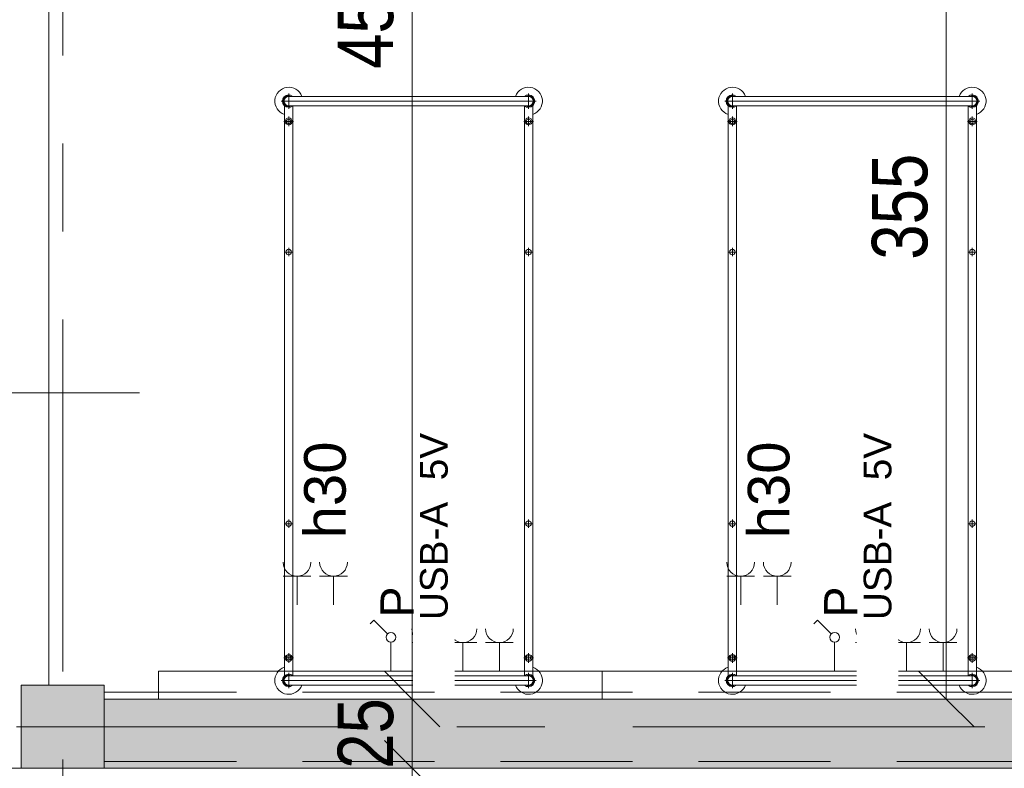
# Model space of a CAD drawing. Header units: centimetres. Extents: x -1631 to 1829, y -257 to 3158.
# Tile 30 of 128: x -1228 to -873, y 1833 to 2103. Entities that reach past the tile are written whole.
import ezdxf

# ---------------------------------------------------------------- set-up
doc = ezdxf.new("R2010")
doc.units = ezdxf.units.CM
doc.linetypes.add('Oś', pattern=[222.25, 127, -31.75, 31.75, -31.75])
doc.linetypes.add('Ukryte', pattern=[71.438, 47.625, -23.813])
for name, color, linetype, lineweight in [('A-ANNO-DIMS', 211, 'Continuous', 13), ('A-ANNO-DIMS-100', 211, 'Continuous', 13), ('A-ANNO-NOTE', 131, 'Continuous', 9), ('A-DETL-HDLN', 90, 'Ukryte', 9), ('A-GLAZ-IDEN', 152, 'Continuous', 13), ('A-WALL', 113, 'Continuous', 13), ('A-WALL-PATT', 111, 'Continuous', 13), ('I-FURN', 30, 'Continuous', 9), ('Q-SPCQ', 91, 'Continuous', 9), ('S-COLS', 52, 'Continuous', 13), ('S-GRID', 1, 'Continuous', 13)]:
    doc.layers.add(name, color=color, linetype=linetype, lineweight=lineweight)
doc.styles.add('Arial Narrow_5', font='ARIALN.TTF', dxfattribs={"height": 20})
doc.styles.add('Arial_13', font='arial.ttf', dxfattribs={"height": 0.2})
doc.styles.add('Arial_4', font='arial.ttf', dxfattribs={"height": 10})
doc.styles.add('Arial_5', font='arial.ttf', dxfattribs={"height": 12})
doc.styles.add('Arial_6', font='arial.ttf', dxfattribs={"height": 15})
doc.dimstyles.new('Diagonal_1_100__0__wewnętrzne_1', dxfattribs={"dimscale": 30.48, "dimtxt": 20.468619, "dimasz": 0.656168, "dimexe": 0.164042, "dimexo": 0.0625, "dimgap": 0.032808, "dimtad": 1, "dimdec": 0, "dimdsep": 46, "dimtxsty": 'Arial Narrow_5', "dimblk1": 'OBLIQUE', "dimblk2": 'OBLIQUE', "dimsah": 1, "dimcen": 0.09, "dimazin": 0, "dimtfac": 1, "dimtdec": 4, "dimtix": 1, "dimtmove": 0, "dimatfit": 3, "dimfxl": 0.164042, "dimfxlon": 1, "dimtvp": 1, "dimtolj": 1, "dimtzin": 0, "dimarcsym": 2})
doc.dimstyles.new('Diagonal_1_100__0__wewnętrzne_2', dxfattribs={"dimscale": 30.48, "dimtxt": 20.468619, "dimasz": 0.656168, "dimexe": 0.164042, "dimexo": 0.0625, "dimgap": 0.032808, "dimtad": 1, "dimdec": 0, "dimdsep": 46, "dimtxsty": 'Arial Narrow_5', "dimblk1": 'OBLIQUE', "dimblk2": 'OBLIQUE', "dimsah": 1, "dimcen": 0.09, "dimazin": 0, "dimtfac": 1, "dimtdec": 4, "dimtix": 1, "dimtmove": 2, "dimatfit": 3, "dimfxl": 0.164042, "dimfxlon": 1, "dimtvp": 1, "dimtolj": 1, "dimtzin": 0, "dimarcsym": 2})

# ---------------------------------------------------------------- blocks, each defined once
blk = doc.blocks.new('M_Concrete-Square-Column - 300 x 300mm-1794509-5_piętro III __10_50 m_ - stan projektowany')
at = {"layer": 'S-COLS', "lineweight": 9}
blk.add_hatch(color=254, dxfattribs=at).paths.add_polyline_path([(15, -15), (15, 15), (-15, 15), (-15, -15)], flags=0)
for p, q in [((15, 15), (-15, 15)), ((-15, 15), (-15, -15)), ((15, -15), (15, 15)), ((-15, -15), (15, -15))]:
    blk.add_line(p, q, dxfattribs=at)
blk = doc.blocks.new('łóżko 195x90 typ FAMED _102039_ - łóżko 195x90 typ FAMED _102039_-1233017-5_piętro III __10_50 m_ - stan projektowany')
at = {"layer": 'I-FURN'}
for p, q in [((-43.25, 101.53), (-43.25, 106.98)), ((43.25, 101.53), (43.25, 106.98)), ((45.97, 104.25), (-45.98, 104.25)), ((-43.25, 105.95), (43.25, 105.95)), ((-44.75, -103.1), (-44.75, 102.61)), ((-43.25, 102.55), (43.25, 102.55)), ((-41.75, 102.55), (-41.75, -103.1)), ((41.75, 102.61), (41.75, -103.05)), ((44.75, -103.1), (44.75, 102.61)), ((-45, 96.93), (-41.5, 96.93)), ((-43.25, 95.18), (-43.25, 98.68)), ((45, 96.93), (41.5, 96.93)), ((43.25, 95.18), (43.25, 98.68)), ((-44.75, 49.81), (-41.75, 49.81)), ((-43.25, 48.31), (-43.25, 51.31)), ((44.75, 49.81), (41.75, 49.81)), ((43.25, 48.31), (43.25, 51.31)), ((-44.75, -48.19), (-41.75, -48.19)), ((-43.25, -49.69), (-43.25, -46.69)), ((44.75, -48.19), (41.75, -48.19)), ((43.25, -49.69), (43.25, -46.69)), ((-43.25, -94.85), (-43.25, -98.35)), ((43.25, -94.85), (43.25, -98.35)), ((-45, -96.6), (-41.5, -96.6)), ((45, -96.6), (41.5, -96.6)), ((-43.25, -102.02), (-43.25, -107.47)), ((43.25, -102.02), (43.25, -107.47)), ((-45.98, -104.75), (45.97, -104.75)), ((-43.25, -103.05), (43.25, -103.05)), ((-43.25, -106.45), (43.25, -106.45))]:
    blk.add_line(p, q, dxfattribs=at)
for centre, radius in [((-43.25, 96.93), 1.25), ((-43.25, 96.93), 0.8), ((43.25, 96.93), 1.25), ((43.25, 96.93), 0.8), ((-43.25, 49.81), 1), ((43.25, 49.81), 1), ((-43.25, -48.19), 1), ((43.25, -48.19), 1), ((-43.25, -96.6), 1.25), ((-43.25, -96.6), 0.8), ((43.25, -96.6), 1.25), ((43.25, -96.6), 0.8)]:
    blk.add_circle(centre, radius, dxfattribs=at)
for centre, radius, start, end in [((-43.25, 104.25), 5, 19.8769, 252.5424), ((43.25, 104.25), 5, 287.4576, 160.1231), ((-43.25, 104.25), 2.23, 49.8221, 310.1779), ((-43.25, 104.25), 1.93, 62.0207, 297.9793), ((-43.25, 104.25), 1.7, 90, 270), ((43.25, 104.25), 2.23, 229.8221, 130.1779), ((43.25, 104.25), 1.93, 242.0207, 117.9793), ((43.25, 104.25), 1.7, 270, 90), ((-43.25, -104.75), 5, 107.4576, 340.1231), ((-43.25, -104.75), 2.23, 47.6113, 310.1779), ((-43.25, -104.75), 1.93, 62.0207, 297.9793), ((43.25, -104.75), 5, 199.8769, 72.5424), ((43.25, -104.75), 2.23, 229.8221, 130.1779), ((43.25, -104.75), 1.93, 242.0207, 117.9793), ((-43.25, -104.75), 1.7, 90, 270), ((43.25, -104.75), 1.7, 270, 90)]:
    blk.add_arc(centre, radius, start, end, dxfattribs=at)
blk = doc.blocks.new('Panel Gazowo Oswietleniowy 2 - Type 1-2423720-5_piętro III __10_50 m_ - stan projektowany')
at = {"layer": 'Q-SPCQ'}
for p, q in [((-112.5, 56.83), (-102.5, 56.83)), ((-107.5, 56.83), (-107.5, 46.5)), ((-99.33, 56.83), (-89.33, 56.83)), ((-94.33, 56.83), (-94.33, 46.5)), ((47.5, 56.83), (57.5, 56.83)), ((52.5, 56.83), (52.5, 46.5)), ((60.67, 56.83), (70.67, 56.83)), ((65.67, 56.83), (65.67, 46.5)), ((-79.82, 40.93), (-81.13, 39.62)), ((-74.88, 35.98), (-79.82, 40.93)), ((80.18, 40.93), (78.87, 39.62)), ((85.12, 35.98), (80.18, 40.93)), ((-73.64, 22.5), (-73.64, 33)), ((-66.13, 32.83), (-56.13, 32.83)), ((-61.13, 32.83), (-61.13, 22.5)), ((-52.67, 32.83), (-42.67, 32.83)), ((-47.67, 32.83), (-47.67, 22.5)), ((-39.5, 32.83), (-29.5, 32.83)), ((-34.5, 32.83), (-34.5, 22.5)), ((86.36, 22.5), (86.36, 33)), ((93.87, 32.83), (103.87, 32.83)), ((98.87, 32.83), (98.87, 22.5)), ((107.33, 32.83), (117.33, 32.83)), ((112.33, 32.83), (112.33, 22.5)), ((120.5, 32.83), (130.5, 32.83)), ((125.5, 32.83), (125.5, 22.5)), ((-157.5, 12.5), (-157.5, 22.5)), ((-157.5, 22.5), (182.5, 22.5)), ((182.5, 22.5), (182.5, 12.5))]:
    blk.add_line(p, q, dxfattribs=at)
for centre in [(-73.64, 34.75), (86.36, 34.75)]:
    blk.add_circle(centre, 1.75, dxfattribs=at)
for centre, end in [((-107.5, 61.83), 0), ((-94.33, 61.83), 0), ((52.5, 61.83), 0), ((65.67, 61.83), 0), ((-61.13, 37.83), 360), ((-47.67, 37.83), 360), ((-34.5, 37.83), 360), ((98.87, 37.83), 360), ((112.33, 37.83), 360), ((125.5, 37.83), 360)]:
    blk.add_arc(centre, 5, 180, end, dxfattribs=at)
blk = doc.blocks.new('DIMBLOCK31-5_piętro III __10_50 m_ - stan projektowany')
at = {"layer": 'A-ANNO-DIMS-100', "transparency": 16777216}
for p, q in [((-1086.6, 1833.33), (-1096.6, 1843.33)), ((-1091.6, 1833.33), (-1081.6, 1833.33)), ((-1086.6, 1833.33), (-1091.6, 1833.33)), ((-1086.6, 1383.33), (-1086.6, 1833.33)), ((-1086.6, 1833.33), (-1076.6, 1823.33)), ((-1086.6, 1383.33), (-1096.6, 1393.33)), ((-1091.6, 1383.33), (-1081.6, 1383.33)), ((-1086.6, 1383.33), (-1091.6, 1383.33)), ((-1086.6, 1383.33), (-1076.6, 1373.33))]:
    blk.add_line(p, q, dxfattribs=at)
at = {"layer": 'A-ANNO-DIMS-100', "color": 0, "transparency": 16777216, "insert": (-1113.45, 1616.05), "char_height": 20, "width": 45.6158, "attachment_point": 1, "rotation": 90, "line_spacing_factor": 0.974696, "style": 'Arial Narrow_5'}
blk.add_mtext('450', dxfattribs=at)
blk = doc.blocks.new('_Oblique')
at = {"color": 0, "linetype": 'ByBlock', "lineweight": -2}
blk.add_line((-0.5, -0.5), (0.5, 0.5), dxfattribs=at)
blk = doc.blocks.new('DIMBLOCK32-5_piętro III __10_50 m_ - stan projektowany')
at = {"layer": 'A-ANNO-DIMS-100', "transparency": 16777216}
for p, q in [((-1086.6, 1858.33), (-1096.6, 1868.33)), ((-1091.6, 1858.33), (-1081.6, 1858.33)), ((-1086.6, 1858.33), (-1091.6, 1858.33)), ((-1086.6, 1833.33), (-1086.6, 1858.33)), ((-1086.6, 1858.33), (-1076.6, 1848.33)), ((-1086.6, 1833.33), (-1096.6, 1843.33)), ((-1091.6, 1833.33), (-1081.6, 1833.33)), ((-1086.6, 1833.33), (-1091.6, 1833.33)), ((-1086.6, 1833.33), (-1076.6, 1823.33))]:
    blk.add_line(p, q, dxfattribs=at)
at = {"layer": 'A-ANNO-DIMS-100', "color": 0, "transparency": 16777216, "insert": (-1113.45, 1833.15), "char_height": 20, "width": 30.4105, "attachment_point": 1, "rotation": 90, "line_spacing_factor": 0.974696, "style": 'Arial Narrow_5'}
blk.add_mtext('25', dxfattribs=at)
blk = doc.blocks.new('DIMBLOCK33-5_piętro III __10_50 m_ - stan projektowany')
at = {"layer": 'A-ANNO-DIMS-100', "transparency": 16777216}
for p, q in [((-1086.6, 2313.33), (-1096.6, 2323.33)), ((-1091.6, 2313.33), (-1081.6, 2313.33)), ((-1086.6, 2313.33), (-1091.6, 2313.33)), ((-1086.6, 1858.33), (-1086.6, 2313.33)), ((-1086.6, 2313.33), (-1076.6, 2303.33)), ((-1086.6, 1858.33), (-1096.6, 1868.33)), ((-1091.6, 1858.33), (-1081.6, 1858.33)), ((-1086.6, 1858.33), (-1091.6, 1858.33)), ((-1086.6, 1858.33), (-1076.6, 1848.33))]:
    blk.add_line(p, q, dxfattribs=at)
at = {"layer": 'A-ANNO-DIMS-100', "color": 0, "transparency": 16777216, "insert": (-1113.45, 2085.63), "char_height": 20, "width": 45.6158, "attachment_point": 1, "rotation": 90, "line_spacing_factor": 0.974696, "style": 'Arial Narrow_5'}
blk.add_mtext('455', dxfattribs=at)
blk = doc.blocks.new('DIMBLOCK113-5_piętro III __10_50 m_ - stan projektowany')
at = {"layer": 'A-ANNO-DIMS-100', "transparency": 16777216}
for p, q in [((-893.96, 2213.33), (-903.96, 2223.33)), ((-898.96, 2213.33), (-888.96, 2213.33)), ((-893.96, 2213.33), (-898.96, 2213.33)), ((-893.96, 1858.33), (-893.96, 2213.33)), ((-893.96, 2213.33), (-883.96, 2203.33)), ((-893.96, 1858.33), (-903.96, 1868.33)), ((-898.96, 1858.33), (-888.96, 1858.33)), ((-893.96, 1858.33), (-898.96, 1858.33)), ((-893.96, 1858.33), (-883.96, 1848.33))]:
    blk.add_line(p, q, dxfattribs=at)
at = {"layer": 'A-ANNO-DIMS-100', "color": 0, "transparency": 16777216, "insert": (-920.81, 2016.82), "char_height": 20, "width": 45.6158, "attachment_point": 1, "rotation": 90, "line_spacing_factor": 0.974696, "style": 'Arial Narrow_5'}
blk.add_mtext('355', dxfattribs=at)
blk = doc.blocks.new('Okno_LD_typ 100 - metka _ wys_parapetu-2491833-5_piętro III __10_50 m_ - stan projektowany')
at = {"layer": 'A-GLAZ-IDEN'}
blk.add_line((0, 1.8925), (0, -0.3919), dxfattribs=at)
blk.add_circle((0, -0.0919), 0.3, dxfattribs=at)
at = {"layer": 'A-GLAZ-IDEN', "insert": (0.4711, 0.6634), "char_height": 0.2, "width": 0.48783, "attachment_point": 3, "rotation": 90, "line_spacing_factor": 0.936439, "style": 'Arial_13', "bg_fill": 3, "box_fill_scale": 1.25, "bg_fill_color": 256, "bg_fill_true_color": 13158600, "bg_fill_transparency": 0}
blk.add_mtext('\\pxqr,t6.35,12.7,19.05,25.4,31.75,38.1,44.45,50.8,57.15,63.5,69.85,76.2,82.55,88.9,95.25,101.6,107.95,114.3,120.65,127,133.35,139.7,146.05,152.4,158.75,165.1,171.45,177.8,184.15,190.5,196.85,203.2;{hp= }', dxfattribs=at)

msp = doc.modelspace()

# ---------------------------------------------------------------- hatches: boundary and pattern name
at = {"layer": 'A-WALL-PATT'}
msp.add_hatch(color=9, dxfattribs=at).paths.add_polyline_path([(-628.34, 1833.33), (-627.62, 1833.33), (-627.62, 1858.33), (-1197.62, 1858.33), (-1197.62, 1833.33), (-719.31, 1833.33)], flags=0)

# ---------------------------------------------------------------- linework, layer by layer
at = {"layer": 'A-DETL-HDLN'}
msp.add_line((-1197.62, 1835.83), (1172.38, 1835.83), dxfattribs=at)
at = {"layer": 'A-WALL', "lineweight": 9}
for p, q in [((-1217.62, 2313.33), (-1217.62, 1863.33)), ((-627.62, 1858.33), (-1197.62, 1858.33)), ((-1238.62, 1833.33), (-1227.62, 1833.33)), ((-1197.62, 1833.33), (-627.62, 1833.33))]:
    msp.add_line(p, q, dxfattribs=at)
at = {"layer": 'S-GRID', "linetype": 'Oś'}
for p, q in [((-1212.62, 2884.27), (-1212.62, 27.13)), ((1342.46, 1848.33), (-1368.76, 1848.33))]:
    msp.add_line(p, q, dxfattribs=at)

# ---------------------------------------------------------------- block references
at = {"layer": 'I-FURN'}
for p in [(-1087.87, 1969.77), (-927.87, 1969.77)]:
    msp.add_blockref('łóżko 195x90 typ FAMED _102039_ - łóżko 195x90 typ FAMED _102039_-1233017-5_piętro III __10_50 m_ - stan projektowany', p, dxfattribs=at)
at = {"layer": 'Q-SPCQ'}
for p in [(-1020.62, 1845.83), (-860.62, 1845.83)]:
    msp.add_blockref('Panel Gazowo Oswietleniowy 2 - Type 1-2423720-5_piętro III __10_50 m_ - stan projektowany', p, dxfattribs=at)
at = {"layer": 'S-COLS', "lineweight": 9}
msp.add_blockref('M_Concrete-Square-Column - 300 x 300mm-1794509-5_piętro III __10_50 m_ - stan projektowany', (-1212.62, 1848.33), dxfattribs=at)

# ---------------------------------------------------------------- dimensions: what is measured, and where the dimension line sits
at = {"layer": 'A-ANNO-DIMS'}
dim = msp.add_linear_dim(base=(-1086.6, 1833.33), p1=(-1091.6, 1383.33), p2=(-1091.6, 1833.33), angle=90, dimstyle='Diagonal_1_100__0__wewnętrzne_2', override={"dimpost": '<>', "dimfxl": 450}, dxfattribs=at)
dim.commit()
dim.dimension.update_dxf_attribs({"geometry": 'DIMBLOCK31-5_piętro III __10_50 m_ - stan projektowany', "text_midpoint": (-1100.12, 1638.85), "dimtype": 160, "text_rotation": 90})

# ---------------------------------------------------------------- next in the draw order: block references
at = {"layer": 'A-GLAZ-IDEN', "xscale": 99.99999999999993, "yscale": 99.99999999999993, "zscale": 99.99999999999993, "rotation": 270.0000000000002}
msp.add_blockref('Okno_LD_typ 100 - metka _ wys_parapetu-2491833-5_piętro III __10_50 m_ - stan projektowany', (-1374.18, 1968.83), dxfattribs=at)

# ---------------------------------------------------------------- next in the draw order: texts
at = {"layer": 'A-ANNO-NOTE', "lineweight": 13, "rotation": 90, "line_spacing_factor": 0.936439, "bg_fill": 3, "box_fill_scale": 1.25, "bg_fill_color": 256, "bg_fill_true_color": 13158600, "bg_fill_transparency": 0}
for s, insert, char_height, width, attachment_point, style in [('\\pxqc,t12.7,25.4,38.1,50.8,63.5,76.2,88.9,101.6,114.3,127,139.7,152.4,165.1,177.8,190.5,203.2,215.9,228.6,241.3,254,266.7,279.4,292.1,304.8,317.5,330.2,342.9,355.6,368.3,381,393.7,406.4;{USB-A  5V}', (-1078.7, 1920.56), 10, 113.1, 5, 'Arial_4'), ('\\pxqc,t12.7,25.4,38.1,50.8,63.5,76.2,88.9,101.6,114.3,127,139.7,152.4,165.1,177.8,190.5,203.2,215.9,228.6,241.3,254,266.7,279.4,292.1,304.8,317.5,330.2,342.9,355.6,368.3,381,393.7,406.4;{USB-A  5V}', (-918.7, 1920.56), 10, 113.1, 5, 'Arial_4'), ('\\pxt8.46667,16.93333,25.4,33.86667,42.33333,50.8,59.26667,67.73333,76.2,84.66667,93.13333,101.6,110.06667,118.53333,127,135.46667,143.93333,152.4,160.86667,169.33333,177.8,186.26667,194.73333,203.2,211.66667,220.13333,228.6,237.06667,245.53333,254,262.46667,270.93333;{h30}', (-1125.56, 1916.27), 15, 36.764, 1, 'Arial_6'), ('\\pxt8.46667,16.93333,25.4,33.86667,42.33333,50.8,59.26667,67.73333,76.2,84.66667,93.13333,101.6,110.06667,118.53333,127,135.46667,143.93333,152.4,160.86667,169.33333,177.8,186.26667,194.73333,203.2,211.66667,220.13333,228.6,237.06667,245.53333,254,262.46667,270.93333;{h30}', (-965.56, 1916.27), 15, 36.764, 1, 'Arial_6')]:
    msp.add_mtext(s, dxfattribs=dict(at, insert=insert, char_height=char_height, width=width, attachment_point=attachment_point, style=style))

# ---------------------------------------------------------------- next in the draw order: texts
at = {"layer": 'A-ANNO-NOTE', "lineweight": 13, "insert": (-965.56, 1916.27), "char_height": 15, "width": 36.764, "attachment_point": 1, "rotation": 90, "line_spacing_factor": 0.936439, "style": 'Arial_6', "bg_fill": 3, "box_fill_scale": 1.25, "bg_fill_color": 256, "bg_fill_true_color": 13158600, "bg_fill_transparency": 0}
msp.add_mtext('\\pxt8.46667,16.93333,25.4,33.86667,42.33333,50.8,59.26667,67.73333,76.2,84.66667,93.13333,101.6,110.06667,118.53333,127,135.46667,143.93333,152.4,160.86667,169.33333,177.8,186.26667,194.73333,203.2,211.66667,220.13333,228.6,237.06667,245.53333,254,262.46667,270.93333;{h30}', dxfattribs=at)
at = {"layer": 'A-ANNO-NOTE', "lineweight": 13, "char_height": 12, "width": 12.019, "attachment_point": 5, "rotation": 90, "line_spacing_factor": 0.936439, "style": 'Arial_5'}
for insert in [(-1092.02, 1893.32), (-932.02, 1893.32)]:
    msp.add_mtext('\\pxqc,t10.58333,21.16667,31.75,42.33333,52.91667,63.5,74.08333,84.66667,95.25,105.83333,116.41667,127,137.58333,148.16667,158.75,169.33333,179.91667,190.5,201.08333,211.66667,222.25,232.83333,243.41667,254,264.58333,275.16667,285.75,296.33333,306.91667,317.5,328.08333,338.66667;{P}', dxfattribs=dict(at, insert=insert))

# ---------------------------------------------------------------- next in the draw order: dimensions: what is measured, and where the dimension line sits
at = {"layer": 'A-ANNO-DIMS'}
dim = msp.add_linear_dim(base=(-1086.6, 2313.33), p1=(-1091.6, 1858.33), p2=(-1091.6, 2313.33), angle=90, dimstyle='Diagonal_1_100__0__wewnętrzne_2', override={"dimpost": '<>', "dimfxl": 455}, dxfattribs=at)
dim.commit()
dim.dimension.update_dxf_attribs({"geometry": 'DIMBLOCK33-5_piętro III __10_50 m_ - stan projektowany', "text_midpoint": (-1100.12, 2108.44), "dimtype": 160, "text_rotation": 90})
dim = msp.add_linear_dim(base=(-1086.6, 1858.33), p1=(-1091.6, 1833.33), p2=(-1091.6, 1858.33), angle=90, dimstyle='Diagonal_1_100__0__wewnętrzne_1', override={"dimpost": '<>', "dimfxl": 25}, dxfattribs=at)
dim.commit()
dim.dimension.update_dxf_attribs({"geometry": 'DIMBLOCK32-5_piętro III __10_50 m_ - stan projektowany', "text_midpoint": (-1097.81, 1845.83)})

# ---------------------------------------------------------------- next in the draw order: texts
at = {"layer": 'A-ANNO-NOTE', "lineweight": 13, "insert": (-918.7, 1920.56), "char_height": 10, "width": 113.1, "attachment_point": 5, "rotation": 90, "line_spacing_factor": 0.936439, "style": 'Arial_4', "bg_fill": 3, "box_fill_scale": 1.25, "bg_fill_color": 256, "bg_fill_true_color": 13158600, "bg_fill_transparency": 0}
msp.add_mtext('\\pxqc,t12.7,25.4,38.1,50.8,63.5,76.2,88.9,101.6,114.3,127,139.7,152.4,165.1,177.8,190.5,203.2,215.9,228.6,241.3,254,266.7,279.4,292.1,304.8,317.5,330.2,342.9,355.6,368.3,381,393.7,406.4;{USB-A  5V}', dxfattribs=at)

# ---------------------------------------------------------------- next in the draw order: linework, layer by layer
at = {"layer": 'A-DETL-HDLN'}
msp.add_line((-1197.62, 1860.83), (1172.38, 1860.83), dxfattribs=at)

# ---------------------------------------------------------------- next in the draw order: texts
at = {"layer": 'A-ANNO-NOTE', "lineweight": 13, "insert": (-932.02, 1893.32), "char_height": 12, "width": 12.019, "attachment_point": 5, "rotation": 90, "line_spacing_factor": 0.936439, "style": 'Arial_5'}
msp.add_mtext('\\pxqc,t10.58333,21.16667,31.75,42.33333,52.91667,63.5,74.08333,84.66667,95.25,105.83333,116.41667,127,137.58333,148.16667,158.75,169.33333,179.91667,190.5,201.08333,211.66667,222.25,232.83333,243.41667,254,264.58333,275.16667,285.75,296.33333,306.91667,317.5,328.08333,338.66667;{P}', dxfattribs=at)

# ---------------------------------------------------------------- next in the draw order: dimensions: what is measured, and where the dimension line sits
at = {"layer": 'A-ANNO-DIMS'}
dim = msp.add_linear_dim(base=(-893.96, 2213.33), p1=(-898.96, 1858.33), p2=(-898.96, 2213.33), angle=90, dimstyle='Diagonal_1_100__0__wewnętrzne_1', override={"dimpost": '<>', "dimfxl": 355}, dxfattribs=at)
dim.commit()
dim.dimension.update_dxf_attribs({"geometry": 'DIMBLOCK113-5_piętro III __10_50 m_ - stan projektowany', "text_midpoint": (-905.17, 2035.83)})

doc.saveas('drawing.dxf')
